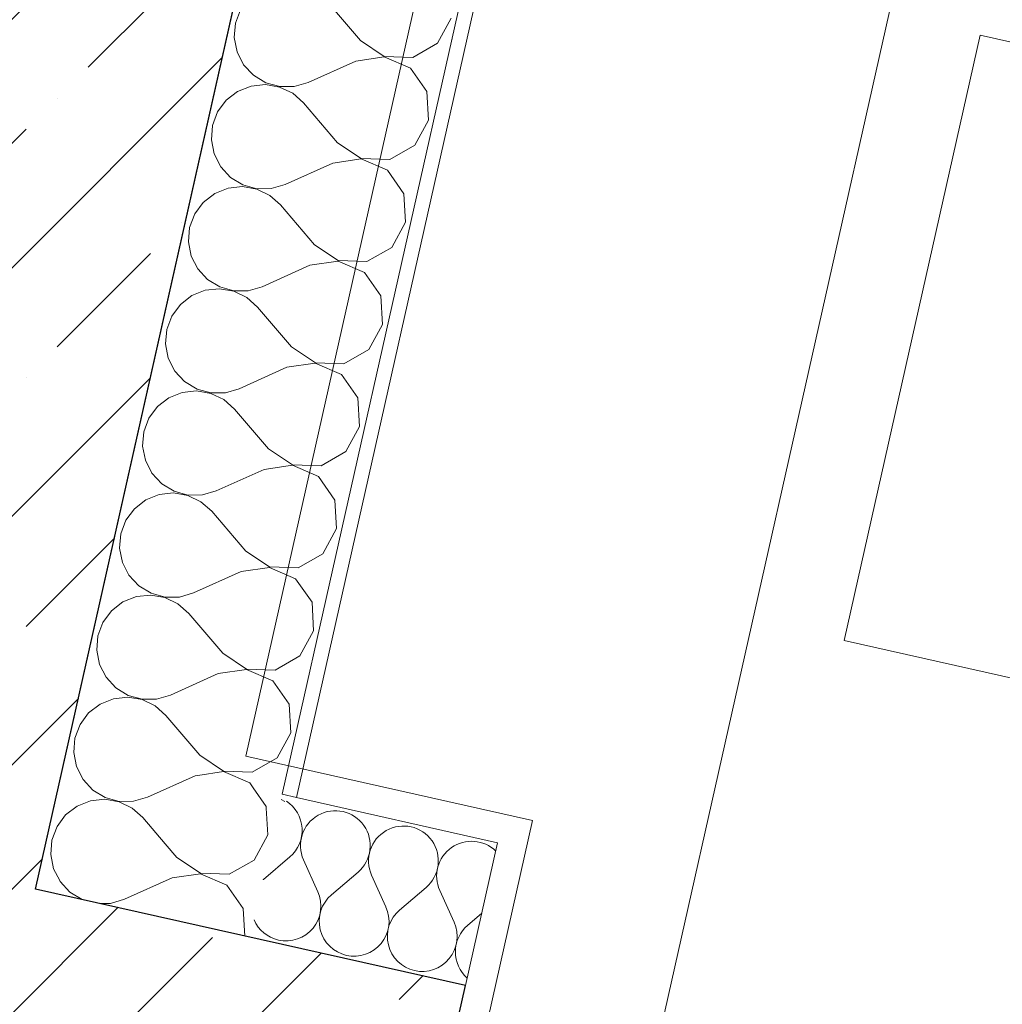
# Model space of a CAD drawing. Header units: millimetres. Extents: x -7218036 to -6920397, y 6117771 to 6333681.
# Tile 21 of 89: x -7185620 to -7184950, y 6136883 to 6137555. Entities that reach past the tile are written whole.
import ezdxf
from ezdxf.enums import TextEntityAlignment as Align

# ---------------------------------------------------------------- set-up
doc = ezdxf.new("R2010")
doc.units = ezdxf.units.MM
doc.header["$MEASUREMENT"] = 0
doc.linetypes.add('Штрихпунктирная', pattern=[670.277762, 352.777767, -176.388884, 0, -141.111112])
for name, color, linetype in [('S - автостоянка.АР', 7, 'Continuous'), ('АР-Стены_внешние_.АР', 7, 'Continuous'), ('АР-Стены_Перегородки_100_.АР', 7, 'Continuous'), ('АР-Чертеж-Оси_Осевые размеры.АР', 7, 'Continuous'), ('АР-Чертеж-Размеры.АР', 7, 'Continuous')]:
    doc.layers.add(name, color=color, linetype=linetype)
for name, color, linetype, lineweight in [('АР-Отметки высот_новые.АР_Ном._пера__120', 7, 'Continuous', 0), ('АР-Стены_внешние_.АР_Ном._пера__1', 7, 'Continuous', 0), ('АР-Стены_Перегородки_100_.АР_Ном._пера__1', 7, 'Continuous', 15), ('АР-Чертеж-Оси_Осевые размеры.АР_Ном._пера__120', 7, 'Continuous', 0), ('АР-Чертеж-Размеры.АР_Ном._пера__1', 7, 'Continuous', 0)]:
    doc.layers.add(name, color=color, linetype=linetype, lineweight=lineweight)
doc.styles.add('РЎР“Р•РќР•Р\xa0Р\x98Р\xa0_РЎРўР\x98Р›Р¬_1', font='GOST_Common.ttf')
doc.styles.add('РЎР“Р•РќР•Р\xa0Р\x98Р\xa0_РЎРўР\x98Р›Р¬_3', font='GOTHIC.TTF')
doc.dimstyles.new('СГЕНЕРИР_СТИЛЬ__6', dxfattribs={"dimtxt": 150, "dimasz": 190, "dimexe": 0.18, "dimexo": 2000, "dimgap": 0, "dimtad": 1, "dimdec": 0, "dimzin": 0, "dimdsep": 46, "dimtxsty": 'РЎР“Р•РќР•Р\xa0Р\x98Р\xa0_РЎРўР\x98Р›Р¬_1', "dimblk": 'ARROWHEAD_6', "dimblk1": 'ARROWHEAD_6', "dimblk2": 'ARROWHEAD_6', "dimcen": 0.09, "dimclrd": 7, "dimclre": 7, "dimclrt": 7, "dimazin": 0, "dimtfac": 1, "dimtdec": 4, "dimtmove": 0, "dimatfit": 3, "dimfxl": 1, "dimtolj": 1, "dimtzin": 0, "dimarcsym": 0})
pattern_1 = [(45, (-6566190.34, 6562677.8), (-84.852814, 84.852814), []), (45, (-6566232.77, 6562720.22), (-84.852814, 84.852814), [90, -30, 0, -30])]

# ---------------------------------------------------------------- blocks, each defined once
blk = doc.blocks.new('*X195', base_point=(-6566190.34, 6562677.79))
at = {"layer": 'АР-Стены_Перегородки_100_.АР_Ном._пера__1', "color": 7, "linetype": 'Continuous', "lineweight": 0}
for p, q in [((-7185450.9, 6136998.79), (-7185451.92, 6137017.05)), ((-7185512.91, 6136983.44), (-7185520.92, 6136992.82)), ((-7185460.22, 6136981.64), (-7185450.9, 6136998.79)), ((-7185512.91, 6136983.44), (-7185496.67, 6136972.61)), ((-7185477.16, 6136971.95), (-7185460.22, 6136981.64)), ((-7185496.73, 6136972.33), (-7185516.04, 6136969.5)), ((-7185478.81, 6136964.59), (-7185496.73, 6136972.33)), ((-7185496.67, 6136972.61), (-7185477.16, 6136971.95)), ((-7185592.85, 6136967.57), (-7185592.55, 6136966.98)), ((-7185592.55, 6136966.98), (-7185585.85, 6136959.76)), ((-7185516.04, 6136969.5), (-7185548.62, 6136954.85)), ((-7185585.85, 6136959.76), (-7185577.44, 6136954.65)), ((-7185467.64, 6136948.59), (-7185478.81, 6136964.59)), ((-7185565.79, 6136952.03), (-7185558.07, 6136952.09)), ((-7185558.07, 6136952.09), (-7185548.62, 6136954.85)), ((-7185466.59, 6136929.75), (-7185467.64, 6136948.59))]:
    blk.add_line(p, q, dxfattribs=at)
blk = doc.blocks.new('*X196', base_point=(-6566190.34, 6562677.79))
at = {"layer": 'АР-Стены_Перегородки_100_.АР_Ном._пера__1', "color": 7, "linetype": 'Continuous', "lineweight": 0}
for p, q in [((-7185583, 6137058.39), (-7185583.27, 6137055.12)), ((-7185583.27, 6137055.12), (-7185581.37, 6137045.45)), ((-7185581.37, 6137045.45), (-7185576.89, 6137036.67)), ((-7185498.66, 6137039.44), (-7185500.39, 6137039.19)), ((-7185576.89, 6137036.67), (-7185570.19, 6137029.45)), ((-7185500.39, 6137039.19), (-7185532.96, 6137024.54)), ((-7185570.19, 6137029.45), (-7185561.77, 6137024.33)), ((-7185451.99, 6137018.28), (-7185460.83, 6137030.95)), ((-7185571.85, 6137022.09), (-7185580.99, 6137018.43)), ((-7185562.05, 6137023.12), (-7185571.85, 6137022.09)), ((-7185552.34, 6137021.43), (-7185562.05, 6137023.12)), ((-7185561.77, 6137024.33), (-7185552.27, 6137021.71)), ((-7185543.46, 6137017.15), (-7185552.34, 6137021.43)), ((-7185552.27, 6137021.71), (-7185542.42, 6137021.78)), ((-7185542.42, 6137021.78), (-7185532.96, 6137024.54)), ((-7185580.99, 6137018.43), (-7185588.79, 6137012.4)), ((-7185536.09, 6137010.6), (-7185543.46, 6137017.15)), ((-7185451.92, 6137017.05), (-7185451.99, 6137018.28)), ((-7185588.79, 6137012.4), (-7185594.64, 6137004.47)), ((-7185520.92, 6136992.82), (-7185536.09, 6137010.6)), ((-7185594.64, 6137004.47), (-7185598.11, 6136995.25)), ((-7185598.11, 6136995.25), (-7185598.92, 6136985.43)), ((-7185598.92, 6136985.43), (-7185597.02, 6136975.76)), ((-7185597.02, 6136975.76), (-7185592.85, 6136967.57))]:
    blk.add_line(p, q, dxfattribs=at)
blk = doc.blocks.new('*X197', base_point=(-6566190.34, 6562677.79))
at = {"layer": 'АР-Стены_Перегородки_100_.АР_Ном._пера__1', "color": 7, "linetype": 'Continuous', "lineweight": 0}
for p, q in [((-7185387.69, 6137540.98), (-7185410.87, 6137568.14)), ((-7185469.42, 6137562.01), (-7185472.89, 6137552.79)), ((-7185472.89, 6137552.79), (-7185473.7, 6137542.97)), ((-7185334.99, 6137539.18), (-7185325.68, 6137556.33)), ((-7185473.7, 6137542.97), (-7185471.8, 6137533.3)), ((-7185387.69, 6137540.98), (-7185371.45, 6137530.15)), ((-7185351.94, 6137529.49), (-7185334.99, 6137539.18)), ((-7185471.8, 6137533.3), (-7185467.33, 6137524.52)), ((-7185371.45, 6137530.15), (-7185351.94, 6137529.49)), ((-7185467.33, 6137524.52), (-7185460.62, 6137517.3)), ((-7185390.82, 6137527.04), (-7185423.39, 6137512.39)), ((-7185371.51, 6137529.87), (-7185390.82, 6137527.04)), ((-7185353.59, 6137522.13), (-7185371.51, 6137529.87)), ((-7185460.62, 6137517.3), (-7185452.2, 6137512.18)), ((-7185342.42, 6137506.13), (-7185353.59, 6137522.13)), ((-7185462.28, 6137509.94), (-7185471.42, 6137506.27)), ((-7185452.48, 6137510.96), (-7185462.28, 6137509.94)), ((-7185442.77, 6137509.27), (-7185452.48, 6137510.96)), ((-7185452.2, 6137512.18), (-7185442.71, 6137509.55)), ((-7185432.85, 6137509.63), (-7185423.39, 6137512.39)), ((-7185471.42, 6137506.27), (-7185479.22, 6137500.25)), ((-7185433.89, 6137504.99), (-7185442.77, 6137509.27)), ((-7185442.71, 6137509.55), (-7185432.85, 6137509.63)), ((-7185426.52, 6137498.45), (-7185433.89, 6137504.99)), ((-7185341.33, 6137486.64), (-7185342.42, 6137506.13)), ((-7185479.22, 6137500.25), (-7185485.07, 6137492.32)), ((-7185403.34, 6137471.28), (-7185426.52, 6137498.45)), ((-7185485.07, 6137492.32), (-7185488.54, 6137483.1)), ((-7185488.54, 6137483.1), (-7185489.35, 6137473.28)), ((-7185350.65, 6137469.49), (-7185341.33, 6137486.64)), ((-7185489.35, 6137473.28), (-7185487.45, 6137463.61)), ((-7185403.34, 6137471.28), (-7185387.1, 6137460.46)), ((-7185487.45, 6137463.61), (-7185482.98, 6137454.83)), ((-7185367.59, 6137459.8), (-7185350.65, 6137469.49)), ((-7185406.47, 6137457.34), (-7185439.05, 6137442.7)), ((-7185387.16, 6137460.18), (-7185406.47, 6137457.34)), ((-7185369.24, 6137452.44), (-7185387.16, 6137460.18)), ((-7185387.1, 6137460.46), (-7185367.59, 6137459.8)), ((-7185482.98, 6137454.83), (-7185476.28, 6137447.6)), ((-7185358.07, 6137436.43), (-7185369.24, 6137452.44)), ((-7185476.28, 6137447.6), (-7185467.86, 6137442.49)), ((-7185448.5, 6137439.94), (-7185439.05, 6137442.7)), ((-7185487.08, 6137436.58), (-7185494.87, 6137430.56)), ((-7185477.93, 6137440.25), (-7185487.08, 6137436.58)), ((-7185468.13, 6137441.27), (-7185477.93, 6137440.25)), ((-7185458.42, 6137439.58), (-7185468.13, 6137441.27)), ((-7185467.86, 6137442.49), (-7185458.36, 6137439.86)), ((-7185449.55, 6137435.3), (-7185458.42, 6137439.58)), ((-7185458.36, 6137439.86), (-7185448.5, 6137439.94)), ((-7185356.98, 6137416.95), (-7185358.07, 6137436.43)), ((-7185494.87, 6137430.56), (-7185500.73, 6137422.63)), ((-7185442.18, 6137428.76), (-7185449.55, 6137435.3)), ((-7185500.73, 6137422.63), (-7185504.19, 6137413.4)), ((-7185419, 6137401.59), (-7185442.18, 6137428.76)), ((-7185366.3, 6137399.79), (-7185356.98, 6137416.95)), ((-7185504.19, 6137413.4), (-7185505, 6137403.58)), ((-7185505, 6137403.58), (-7185503.1, 6137393.92)), ((-7185419, 6137401.59), (-7185402.75, 6137390.77)), ((-7185383.24, 6137390.1), (-7185366.3, 6137399.79)), ((-7185503.1, 6137393.92), (-7185498.63, 6137385.14)), ((-7185402.81, 6137390.49), (-7185422.13, 6137387.65)), ((-7185384.9, 6137382.75), (-7185402.81, 6137390.49)), ((-7185402.75, 6137390.77), (-7185383.24, 6137390.1)), ((-7185498.63, 6137385.14), (-7185491.93, 6137377.91)), ((-7185422.13, 6137387.65), (-7185454.7, 6137373.01)), ((-7185373.72, 6137366.74), (-7185384.9, 6137382.75)), ((-7185491.93, 6137377.91), (-7185483.51, 6137372.79)), ((-7185493.58, 6137370.55), (-7185502.73, 6137366.89)), ((-7185483.78, 6137371.58), (-7185493.58, 6137370.55)), ((-7185474.07, 6137369.89), (-7185483.78, 6137371.58)), ((-7185483.51, 6137372.79), (-7185474.01, 6137370.17)), ((-7185465.2, 6137365.61), (-7185474.07, 6137369.89)), ((-7185474.01, 6137370.17), (-7185464.16, 6137370.24)), ((-7185464.16, 6137370.24), (-7185454.7, 6137373.01)), ((-7185502.73, 6137366.89), (-7185510.53, 6137360.86)), ((-7185457.83, 6137359.07), (-7185465.2, 6137365.61)), ((-7185372.63, 6137347.25), (-7185373.72, 6137366.74)), ((-7185510.53, 6137360.86), (-7185516.38, 6137352.94)), ((-7185434.65, 6137331.9), (-7185457.83, 6137359.07)), ((-7185516.38, 6137352.94), (-7185519.84, 6137343.71)), ((-7185519.84, 6137343.71), (-7185520.66, 6137333.89)), ((-7185381.95, 6137330.1), (-7185372.63, 6137347.25)), ((-7185520.66, 6137333.89), (-7185518.75, 6137324.22)), ((-7185434.65, 6137331.9), (-7185418.4, 6137321.08)), ((-7185398.9, 6137320.41), (-7185381.95, 6137330.1)), ((-7185518.75, 6137324.22), (-7185514.28, 6137315.44)), ((-7185514.28, 6137315.44), (-7185507.58, 6137308.22)), ((-7185437.78, 6137317.96), (-7185470.35, 6137303.31)), ((-7185418.47, 6137320.8), (-7185437.78, 6137317.96)), ((-7185400.55, 6137313.05), (-7185418.47, 6137320.8)), ((-7185418.4, 6137321.08), (-7185398.9, 6137320.41)), ((-7185389.38, 6137297.05), (-7185400.55, 6137313.05)), ((-7185499.43, 6137301.89), (-7185509.23, 6137300.86)), ((-7185507.58, 6137308.22), (-7185499.16, 6137303.1)), ((-7185489.73, 6137300.2), (-7185499.43, 6137301.89)), ((-7185499.16, 6137303.1), (-7185489.66, 6137300.48)), ((-7185479.81, 6137300.55), (-7185470.35, 6137303.31)), ((-7185518.38, 6137297.2), (-7185526.18, 6137291.17)), ((-7185509.23, 6137300.86), (-7185518.38, 6137297.2)), ((-7185480.85, 6137295.92), (-7185489.73, 6137300.2)), ((-7185489.66, 6137300.48), (-7185479.81, 6137300.55)), ((-7185473.48, 6137289.37), (-7185480.85, 6137295.92)), ((-7185388.29, 6137277.56), (-7185389.38, 6137297.05)), ((-7185526.18, 6137291.17), (-7185532.03, 6137283.24)), ((-7185450.3, 6137262.21), (-7185473.48, 6137289.37)), ((-7185532.03, 6137283.24), (-7185535.5, 6137274.02)), ((-7185397.6, 6137260.41), (-7185388.29, 6137277.56)), ((-7185535.5, 6137274.02), (-7185536.31, 6137264.2)), ((-7185536.31, 6137264.2), (-7185534.41, 6137254.53)), ((-7185450.3, 6137262.21), (-7185434.06, 6137251.38)), ((-7185534.41, 6137254.53), (-7185529.94, 6137245.75)), ((-7185414.55, 6137250.72), (-7185397.6, 6137260.41)), ((-7185453.43, 6137248.27), (-7185486, 6137233.62)), ((-7185434.12, 6137251.1), (-7185453.43, 6137248.27)), ((-7185416.2, 6137243.36), (-7185434.12, 6137251.1)), ((-7185434.06, 6137251.38), (-7185414.55, 6137250.72)), ((-7185529.94, 6137245.75), (-7185523.23, 6137238.53)), ((-7185405.03, 6137227.36), (-7185416.2, 6137243.36)), ((-7185523.23, 6137238.53), (-7185514.81, 6137233.41)), ((-7185524.89, 6137231.17), (-7185534.03, 6137227.5)), ((-7185515.09, 6137232.19), (-7185524.89, 6137231.17)), ((-7185505.38, 6137230.5), (-7185515.09, 6137232.19)), ((-7185514.81, 6137233.41), (-7185505.32, 6137230.79)), ((-7185496.5, 6137226.22), (-7185505.38, 6137230.5)), ((-7185505.32, 6137230.79), (-7185495.46, 6137230.86)), ((-7185495.46, 6137230.86), (-7185486, 6137233.62)), ((-7185541.83, 6137221.48), (-7185547.68, 6137213.55)), ((-7185534.03, 6137227.5), (-7185541.83, 6137221.48)), ((-7185489.13, 6137219.68), (-7185496.5, 6137226.22)), ((-7185403.94, 6137207.87), (-7185405.03, 6137227.36)), ((-7185465.95, 6137192.51), (-7185489.13, 6137219.68)), ((-7185547.68, 6137213.55), (-7185551.15, 6137204.33)), ((-7185413.26, 6137190.72), (-7185403.94, 6137207.87)), ((-7185551.15, 6137204.33), (-7185551.96, 6137194.51)), ((-7185551.96, 6137194.51), (-7185550.06, 6137184.84)), ((-7185465.95, 6137192.51), (-7185449.71, 6137181.69)), ((-7185430.2, 6137181.03), (-7185413.26, 6137190.72)), ((-7185550.06, 6137184.84), (-7185545.59, 6137176.06)), ((-7185449.77, 6137181.41), (-7185469.08, 6137178.57)), ((-7185431.85, 6137173.67), (-7185449.77, 6137181.41)), ((-7185449.71, 6137181.69), (-7185430.2, 6137181.03)), ((-7185545.59, 6137176.06), (-7185538.89, 6137168.83)), ((-7185469.08, 6137178.57), (-7185501.66, 6137163.93)), ((-7185538.89, 6137168.83), (-7185530.47, 6137163.72)), ((-7185420.68, 6137157.66), (-7185431.85, 6137173.67)), ((-7185540.54, 6137161.48), (-7185549.69, 6137157.81)), ((-7185530.74, 6137162.5), (-7185540.54, 6137161.48)), ((-7185521.03, 6137160.81), (-7185530.74, 6137162.5)), ((-7185530.47, 6137163.72), (-7185520.97, 6137161.09)), ((-7185512.16, 6137156.53), (-7185521.03, 6137160.81)), ((-7185520.97, 6137161.09), (-7185511.12, 6137161.17)), ((-7185511.12, 6137161.17), (-7185501.66, 6137163.93)), ((-7185549.69, 6137157.81), (-7185557.48, 6137151.79)), ((-7185504.79, 6137149.99), (-7185512.16, 6137156.53)), ((-7185419.59, 6137138.18), (-7185420.68, 6137157.66)), ((-7185557.48, 6137151.79), (-7185563.34, 6137143.86)), ((-7185481.61, 6137122.82), (-7185504.79, 6137149.99)), ((-7185563.34, 6137143.86), (-7185566.8, 6137134.63)), ((-7185566.8, 6137134.63), (-7185567.61, 6137124.81)), ((-7185428.91, 6137121.02), (-7185419.59, 6137138.18)), ((-7185567.61, 6137124.81), (-7185565.71, 6137115.15)), ((-7185481.61, 6137122.82), (-7185465.36, 6137112)), ((-7185445.85, 6137111.33), (-7185428.91, 6137121.02)), ((-7185565.71, 6137115.15), (-7185561.24, 6137106.37)), ((-7185484.74, 6137108.88), (-7185517.31, 6137094.24)), ((-7185465.42, 6137111.72), (-7185484.74, 6137108.88)), ((-7185447.51, 6137103.98), (-7185465.42, 6137111.72)), ((-7185465.36, 6137112), (-7185445.85, 6137111.33)), ((-7185561.24, 6137106.37), (-7185554.54, 6137099.14)), ((-7185436.33, 6137087.97), (-7185447.51, 6137103.98)), ((-7185554.54, 6137099.14), (-7185546.12, 6137094.02)), ((-7185546.12, 6137094.02), (-7185536.62, 6137091.4)), ((-7185526.77, 6137091.47), (-7185517.31, 6137094.24)), ((-7185565.34, 6137088.12), (-7185573.14, 6137082.09)), ((-7185556.19, 6137091.78), (-7185565.34, 6137088.12)), ((-7185546.39, 6137092.81), (-7185556.19, 6137091.78)), ((-7185536.68, 6137091.12), (-7185546.39, 6137092.81)), ((-7185527.81, 6137086.84), (-7185536.68, 6137091.12)), ((-7185536.62, 6137091.4), (-7185526.77, 6137091.47)), ((-7185520.44, 6137080.3), (-7185527.81, 6137086.84)), ((-7185435.24, 6137068.48), (-7185436.33, 6137087.97)), ((-7185573.14, 6137082.09), (-7185578.99, 6137074.17)), ((-7185497.26, 6137053.13), (-7185520.44, 6137080.3)), ((-7185578.99, 6137074.17), (-7185582.46, 6137064.94)), ((-7185444.56, 6137051.33), (-7185435.24, 6137068.48)), ((-7185582.46, 6137064.94), (-7185583, 6137058.39)), ((-7185497.26, 6137053.13), (-7185481.01, 6137042.31)), ((-7185461.51, 6137041.64), (-7185444.56, 6137051.33)), ((-7185481.08, 6137042.03), (-7185498.66, 6137039.44)), ((-7185463.16, 6137034.28), (-7185481.08, 6137042.03)), ((-7185481.01, 6137042.31), (-7185461.51, 6137041.64)), ((-7185460.83, 6137030.95), (-7185463.16, 6137034.28))]:
    blk.add_line(p, q, dxfattribs=at)
blk = doc.blocks.new('Стена_83_5', base_point=(-7185520.27, 6136993.05))
at = {"layer": 'АР-Стены_Перегородки_100_.АР', "linetype": 'Continuous', "lineweight": 0, "true_color": 0x000000}
h = blk.add_hatch(dxfattribs=at)
h.set_pattern_fill('ШТУКАТУРКА__ГИПС_01_0005', color=18, style=0, pattern_type=2)
h.set_pattern_definition([(45, (-6566190.34, 6563027.8), (-111.369318, 111.369318), [0, -105, 0, -157.5]), (110, (-6565840.34, 6563027.8), (148.001588, 53.868173), [0, -77, 0, -133])])
h.paths.add_polyline_path([(-7185431.26, 6137024.31), (-7184971.06, 6139073.3), (-7184980.82, 6139075.5), (-7185441.01, 6137026.5)])
at = {"layer": 'АР-Стены_внешние_.АР_Ном._пера__1', "color": 7, "linetype": 'Continuous', "lineweight": 0, "flags": 128}
blk.add_lwpolyline([(-7185609.28, 6136961.8), (-7185462.93, 6136928.93)], dxfattribs=at)
at = {"layer": 'АР-Стены_Перегородки_100_.АР_Ном._пера__1', "color": 7, "linetype": 'Continuous', "lineweight": 0}
for q in [(-7184980.82, 6139075.5), (-7185431.26, 6137024.31)]:
    blk.add_line((-7185441.01, 6137026.5), q, dxfattribs=at)
at = {"layer": 'АР-Стены_Перегородки_100_.АР_Ном._пера__1', "color": 7, "linetype": 'Continuous', "lineweight": 0, "flags": 128}
for points in [[(-7185127.17, 6139108.37), (-7185609.28, 6136961.8)], [(-7185431.26, 6137024.31), (-7184971.06, 6139073.3)]]:
    blk.add_lwpolyline(points, dxfattribs=at)
at = {"layer": 'АР-Стены_Перегородки_100_.АР', "color": 7, "lineweight": 0}
for name in ['*X197', '*X196', '*X195']:
    blk.add_blockref(name, (-6566190.34, 6562677.79), dxfattribs=at)
blk = doc.blocks.new('*X207', base_point=(-6566190.34, 6562677.79))
at = {"layer": 'АР-Стены_внешние_.АР_Ном._пера__1', "color": 7, "linetype": 'Continuous', "lineweight": 0}
blk.add_line((-7185439.24, 6137021.5), (-7185441.82, 6137022.9), dxfattribs=at)
blk = doc.blocks.new('*X208', base_point=(-6566190.34, 6562677.79))
at = {"layer": 'АР-Стены_внешние_.АР_Ном._пера__1', "color": 7, "linetype": 'Continuous', "lineweight": 0}
for p, q in [((-7185435.78, 6136983.84), (-7185453.89, 6136968.38)), ((-7185426.48, 6136981.75), (-7185416.72, 6136960.03)), ((-7185389.31, 6136973.4), (-7185407.43, 6136957.95)), ((-7185380.02, 6136971.31), (-7185370.26, 6136949.6)), ((-7185342.85, 6136962.97), (-7185360.96, 6136947.51)), ((-7185333.56, 6136960.88), (-7185323.79, 6136939.16)), ((-7185304.87, 6136945.3), (-7185314.5, 6136937.08))]:
    blk.add_line(p, q, dxfattribs=at)
for centre, start, end in [((-7185451.23, 6137001.95), 310.47183, 56.79749), ((-7185404.77, 6136991.51), 310.47183, 204.21162), ((-7185358.31, 6136981.08), 310.47183, 204.21162), ((-7185311.84, 6136970.64), 46.06861, 204.21162), ((-7185438.43, 6136950.27), 130.47183, 131.1763), ((-7185438.43, 6136950.27), 257.34172, 24.21162), ((-7185391.97, 6136939.83), 130.47183, 257.34172), ((-7185391.97, 6136939.83), 257.34172, 24.21162), ((-7185345.51, 6136929.4), 130.47183, 257.34172), ((-7185438.43, 6136950.27), 203.50693, 257.34172), ((-7185345.51, 6136929.4), 257.34172, 24.21162), ((-7185299.05, 6136918.96), 130.47183, 228.59871)]:
    blk.add_arc(centre, 23.81, start, end, dxfattribs=at)
blk = doc.blocks.new('Стена_90_5', base_point=(-7185520.27, 6136993.05))
at = {"layer": 'АР-Стены_внешние_.АР_Ном._пера__1', "color": 7, "linetype": 'Continuous', "lineweight": 0, "flags": 128}
for points in [[(-7185294.05, 6136993.49), (-7185431.26, 6137024.31)], [(-7185294.05, 6136993.49), (-7185315.96, 6136895.92)], [(-7185462.93, 6136928.93), (-7185315.96, 6136895.92)]]:
    blk.add_lwpolyline(points, dxfattribs=at)
at = {"layer": 'АР-Стены_Перегородки_100_.АР_Ном._пера__1', "color": 7, "linetype": 'Continuous', "lineweight": 0}
blk.add_line((-7185441.01, 6137026.5), (-7185431.26, 6137024.31), dxfattribs=at)
at = {"layer": 'АР-Стены_внешние_.АР', "color": 7, "lineweight": 0}
for name in ['*X208', '*X207']:
    blk.add_blockref(name, (-6566190.34, 6562677.79), dxfattribs=at)
blk = doc.blocks.new('*X365', base_point=(-6566190.34, 6562677.79))
at = {"layer": 'АР-Стены_внешние_.АР_Ном._пера__1', "color": 7, "linetype": 'Continuous', "lineweight": 0}
for p, q in [((-7185890.92, 6136759.7), (-7185899.7, 6136755.23)), ((-7185881.25, 6136761.6), (-7185890.92, 6136759.7)), ((-7185871.43, 6136760.79), (-7185881.25, 6136761.6)), ((-7185862.21, 6136757.32), (-7185871.43, 6136760.79)), ((-7185854.28, 6136751.47), (-7185862.21, 6136757.32)), ((-7185899.7, 6136755.23), (-7185906.93, 6136748.53)), ((-7185848.26, 6136743.67), (-7185854.28, 6136751.47)), ((-7185913.26, 6136740.38), (-7185913.89, 6136746.4)), ((-7185906.93, 6136748.53), (-7185912.04, 6136740.11)), ((-7185821.23, 6136744.05), (-7185830.01, 6136739.57)), ((-7185811.56, 6136745.95), (-7185821.23, 6136744.05)), ((-7185801.74, 6136745.14), (-7185811.56, 6136745.95)), ((-7185792.52, 6136741.67), (-7185801.74, 6136745.14)), ((-7185914.95, 6136730.67), (-7185913.26, 6136740.38)), ((-7185912.04, 6136740.11), (-7185914.67, 6136730.61)), ((-7185844.59, 6136734.53), (-7185848.26, 6136743.67)), ((-7185830.01, 6136739.57), (-7185837.23, 6136732.87)), ((-7185790.3, 6136740.03), (-7185792.52, 6136741.67)), ((-7185919.23, 6136721.79), (-7185914.95, 6136730.67)), ((-7185914.67, 6136730.61), (-7185914.59, 6136720.75)), ((-7185843.57, 6136724.73), (-7185844.59, 6136734.53)), ((-7185837.23, 6136732.87), (-7185842.35, 6136724.45)), ((-7185845.26, 6136715.02), (-7185843.57, 6136724.73)), ((-7185842.35, 6136724.45), (-7185844.97, 6136714.95)), ((-7185919.48, 6136721.51), (-7185919.23, 6136721.79)), ((-7185914.59, 6136720.75), (-7185911.83, 6136711.3)), ((-7185897.18, 6136678.72), (-7185911.83, 6136711.3)), ((-7185849.54, 6136706.14), (-7185845.26, 6136715.02)), ((-7185844.97, 6136714.95), (-7185844.9, 6136705.1)), ((-7185856.08, 6136698.77), (-7185849.54, 6136706.14)), ((-7185844.9, 6136705.1), (-7185842.14, 6136695.64)), ((-7185883.25, 6136675.59), (-7185856.08, 6136698.77)), ((-7185836.6, 6136683.32), (-7185842.14, 6136695.64)), ((-7185894.35, 6136659.41), (-7185897.18, 6136678.72)), ((-7185883.25, 6136675.59), (-7185894.07, 6136659.35)), ((-7185902.09, 6136641.49), (-7185894.35, 6136659.41)), ((-7185894.07, 6136659.35), (-7185894.73, 6136639.84)), ((-7185918.1, 6136630.32), (-7185902.09, 6136641.49)), ((-7185894.73, 6136639.84), (-7185885.4, 6136623.52)), ((-7185939.92, 6136630.5), (-7185937.58, 6136629.23)), ((-7185937.58, 6136629.23), (-7185918.1, 6136630.32))]:
    blk.add_line(p, q, dxfattribs=at)
blk = doc.blocks.new('*X366', base_point=(-6566190.34, 6562677.79))
at = {"layer": 'АР-Стены_внешние_.АР_Ном._пера__1', "color": 7, "linetype": 'Continuous', "lineweight": 0}
for p, q in [((-7185784.59, 6136735.82), (-7185790.3, 6136740.03)), ((-7185778.56, 6136728.02), (-7185784.59, 6136735.82)), ((-7185741.87, 6136730.3), (-7185751.54, 6136728.39)), ((-7185732.05, 6136729.48), (-7185741.87, 6136730.3)), ((-7185774.9, 6136718.87), (-7185778.56, 6136728.02)), ((-7185760.32, 6136723.92), (-7185767.54, 6136717.22)), ((-7185751.54, 6136728.39), (-7185760.32, 6136723.92)), ((-7185722.82, 6136726.02), (-7185732.05, 6136729.48)), ((-7185714.9, 6136720.16), (-7185722.82, 6136726.02)), ((-7185773.87, 6136709.07), (-7185774.9, 6136718.87)), ((-7185767.54, 6136717.22), (-7185772.66, 6136708.8)), ((-7185708.87, 6136712.37), (-7185714.9, 6136720.16)), ((-7185705.21, 6136703.22), (-7185708.87, 6136712.37)), ((-7185681.84, 6136712.74), (-7185690.62, 6136708.27)), ((-7185672.18, 6136714.64), (-7185681.84, 6136712.74)), ((-7185662.35, 6136713.83), (-7185672.18, 6136714.64)), ((-7185653.13, 6136710.37), (-7185662.35, 6136713.83)), ((-7185645.2, 6136704.51), (-7185653.13, 6136710.37)), ((-7185775.56, 6136699.37), (-7185773.87, 6136709.07)), ((-7185772.66, 6136708.8), (-7185775.28, 6136699.3)), ((-7185690.62, 6136708.27), (-7185697.85, 6136701.57)), ((-7185639.18, 6136696.71), (-7185645.2, 6136704.51)), ((-7185779.84, 6136690.49), (-7185775.56, 6136699.37)), ((-7185775.28, 6136699.3), (-7185775.21, 6136689.45)), ((-7185704.18, 6136693.42), (-7185705.21, 6136703.22)), ((-7185697.85, 6136701.57), (-7185702.97, 6136693.15)), ((-7185635.51, 6136687.57), (-7185639.18, 6136696.71)), ((-7185612.15, 6136697.09), (-7185620.93, 6136692.62)), ((-7185602.48, 6136698.99), (-7185612.15, 6136697.09)), ((-7185592.66, 6136698.18), (-7185602.48, 6136698.99)), ((-7185583.44, 6136694.71), (-7185592.66, 6136698.18)), ((-7185786.38, 6136683.12), (-7185779.84, 6136690.49)), ((-7185705.87, 6136683.71), (-7185704.18, 6136693.42)), ((-7185702.97, 6136693.15), (-7185705.59, 6136683.65)), ((-7185620.93, 6136692.62), (-7185628.16, 6136685.92)), ((-7185575.51, 6136688.86), (-7185583.44, 6136694.71)), ((-7185827.49, 6136663.07), (-7185836.6, 6136683.32)), ((-7185775.21, 6136689.45), (-7185772.45, 6136679.99)), ((-7185710.15, 6136674.84), (-7185705.87, 6136683.71)), ((-7185705.59, 6136683.65), (-7185705.52, 6136673.8)), ((-7185634.49, 6136677.77), (-7185635.51, 6136687.57)), ((-7185628.16, 6136685.92), (-7185633.27, 6136677.5)), ((-7185569.49, 6136681.06), (-7185575.51, 6136688.86)), ((-7185532.79, 6136683.34), (-7185542.46, 6136681.44)), ((-7185522.97, 6136682.53), (-7185532.79, 6136683.34)), ((-7185813.55, 6136659.94), (-7185786.38, 6136683.12)), ((-7185757.8, 6136647.42), (-7185772.45, 6136679.99)), ((-7185636.18, 6136668.06), (-7185634.49, 6136677.77)), ((-7185633.27, 6136677.5), (-7185635.9, 6136668)), ((-7185565.82, 6136671.92), (-7185569.49, 6136681.06)), ((-7185551.24, 6136676.96), (-7185558.46, 6136670.26)), ((-7185542.46, 6136681.44), (-7185551.24, 6136676.96)), ((-7185513.75, 6136679.06), (-7185522.97, 6136682.53)), ((-7185505.82, 6136673.21), (-7185513.75, 6136679.06)), ((-7185716.69, 6136667.47), (-7185710.15, 6136674.84)), ((-7185705.52, 6136673.8), (-7185702.75, 6136664.34)), ((-7185564.8, 6136662.12), (-7185565.82, 6136671.92)), ((-7185558.46, 6136670.26), (-7185563.58, 6136661.84)), ((-7185499.79, 6136665.41), (-7185505.82, 6136673.21)), ((-7185824.66, 6136643.76), (-7185827.49, 6136663.07)), ((-7185743.86, 6136644.29), (-7185716.69, 6136667.47)), ((-7185688.11, 6136631.76), (-7185702.75, 6136664.34)), ((-7185640.46, 6136659.18), (-7185636.18, 6136668.06)), ((-7185635.9, 6136668), (-7185635.82, 6136658.14)), ((-7185496.13, 6136656.26), (-7185499.79, 6136665.41)), ((-7185472.77, 6136665.78), (-7185481.55, 6136661.31)), ((-7185463.1, 6136667.69), (-7185472.77, 6136665.78)), ((-7185453.28, 6136666.87), (-7185463.1, 6136667.69)), ((-7185444.05, 6136663.41), (-7185453.28, 6136666.87)), ((-7185436.13, 6136657.55), (-7185444.05, 6136663.41)), ((-7185813.55, 6136659.94), (-7185824.38, 6136643.69)), ((-7185647, 6136651.82), (-7185640.46, 6136659.18)), ((-7185635.82, 6136658.14), (-7185633.06, 6136648.68)), ((-7185566.49, 6136652.41), (-7185564.8, 6136662.12)), ((-7185563.58, 6136661.84), (-7185566.2, 6136652.34)), ((-7185481.55, 6136661.31), (-7185488.77, 6136654.61)), ((-7185430.1, 6136649.76), (-7185436.13, 6136657.55)), ((-7185674.17, 6136628.63), (-7185647, 6136651.82)), ((-7185570.77, 6136643.53), (-7185566.49, 6136652.41)), ((-7185566.2, 6136652.34), (-7185566.13, 6136642.49)), ((-7185495.1, 6136646.46), (-7185496.13, 6136656.26)), ((-7185488.77, 6136654.61), (-7185493.89, 6136646.19)), ((-7185426.44, 6136640.61), (-7185430.1, 6136649.76)), ((-7185403.07, 6136650.13), (-7185411.85, 6136645.66)), ((-7185393.41, 6136652.03), (-7185403.07, 6136650.13)), ((-7185383.59, 6136651.22), (-7185393.41, 6136652.03)), ((-7185374.36, 6136647.76), (-7185383.59, 6136651.22)), ((-7185832.4, 6136625.84), (-7185824.66, 6136643.76)), ((-7185824.38, 6136643.69), (-7185825.04, 6136624.19)), ((-7185754.96, 6136628.11), (-7185757.8, 6136647.42)), ((-7185743.86, 6136644.29), (-7185754.68, 6136628.04)), ((-7185618.41, 6136616.11), (-7185633.06, 6136648.68)), ((-7185577.31, 6136636.16), (-7185570.77, 6136643.53)), ((-7185496.79, 6136636.76), (-7185495.1, 6136646.46)), ((-7185493.89, 6136646.19), (-7185496.51, 6136636.69)), ((-7185411.85, 6136645.66), (-7185419.08, 6136638.96)), ((-7185372.07, 6136646.07), (-7185374.36, 6136647.76)), ((-7185566.13, 6136642.49), (-7185563.37, 6136633.03)), ((-7185501.07, 6136627.88), (-7185496.79, 6136636.76)), ((-7185496.51, 6136636.69), (-7185496.44, 6136626.84)), ((-7185425.41, 6136630.81), (-7185426.44, 6136640.61)), ((-7185419.08, 6136638.96), (-7185424.2, 6136630.54)), ((-7185685.27, 6136612.45), (-7185688.11, 6136631.76)), ((-7185604.48, 6136612.98), (-7185577.31, 6136636.16)), ((-7185548.72, 6136600.46), (-7185563.37, 6136633.03)), ((-7185427.1, 6136621.1), (-7185425.41, 6136630.81)), ((-7185424.2, 6136630.54), (-7185426.82, 6136621.04)), ((-7185885.4, 6136623.52), (-7185885.04, 6136622.9)), ((-7185885.04, 6136622.9), (-7185867.89, 6136613.58)), ((-7185848.4, 6136614.67), (-7185832.4, 6136625.84)), ((-7185825.04, 6136624.19), (-7185815.35, 6136607.24)), ((-7185762.71, 6136610.19), (-7185754.96, 6136628.11)), ((-7185754.68, 6136628.04), (-7185755.35, 6136608.53)), ((-7185674.17, 6136628.63), (-7185684.99, 6136612.39)), ((-7185507.62, 6136620.51), (-7185501.07, 6136627.88)), ((-7185496.44, 6136626.84), (-7185493.68, 6136617.38)), ((-7185615.58, 6136596.8), (-7185618.41, 6136616.11)), ((-7185534.78, 6136597.33), (-7185507.62, 6136620.51)), ((-7185479.03, 6136584.81), (-7185493.68, 6136617.38)), ((-7185431.38, 6136612.23), (-7185427.1, 6136621.1)), ((-7185426.82, 6136621.04), (-7185426.75, 6136611.19)), ((-7185867.89, 6136613.58), (-7185848.4, 6136614.67)), ((-7185778.71, 6136599.01), (-7185762.71, 6136610.19)), ((-7185693.01, 6136594.53), (-7185685.27, 6136612.45)), ((-7185684.99, 6136612.39), (-7185685.65, 6136592.88)), ((-7185604.48, 6136612.98), (-7185615.3, 6136596.74)), ((-7185437.92, 6136604.86), (-7185431.38, 6136612.23)), ((-7185426.75, 6136611.19), (-7185423.98, 6136601.73)), ((-7185815.35, 6136607.24), (-7185798.2, 6136597.92)), ((-7185755.35, 6136608.53), (-7185745.66, 6136591.59)), ((-7185465.09, 6136581.68), (-7185437.92, 6136604.86)), ((-7185798.2, 6136597.92), (-7185778.71, 6136599.01)), ((-7185623.32, 6136578.88), (-7185615.58, 6136596.8)), ((-7185615.3, 6136596.74), (-7185615.96, 6136577.23)), ((-7185545.89, 6136581.15), (-7185548.72, 6136600.46)), ((-7185534.78, 6136597.33), (-7185545.61, 6136581.08)), ((-7185409.34, 6136569.15), (-7185423.98, 6136601.73)), ((-7185745.66, 6136591.59), (-7185728.51, 6136582.27)), ((-7185709.02, 6136583.36), (-7185693.01, 6136594.53)), ((-7185685.65, 6136592.88), (-7185675.96, 6136575.94)), ((-7185728.51, 6136582.27), (-7185709.02, 6136583.36)), ((-7185476.19, 6136565.5), (-7185479.03, 6136584.81)), ((-7185675.96, 6136575.94), (-7185658.81, 6136566.62)), ((-7185639.33, 6136567.71), (-7185623.32, 6136578.88)), ((-7185615.96, 6136577.23), (-7185606.27, 6136560.29)), ((-7185553.63, 6136563.23), (-7185545.89, 6136581.15)), ((-7185545.61, 6136581.08), (-7185546.27, 6136561.58)), ((-7185465.09, 6136581.68), (-7185475.91, 6136565.43)), ((-7185406.5, 6136549.84), (-7185409.34, 6136569.15)), ((-7185395.4, 6136566.02), (-7185388.78, 6136571.67)), ((-7185658.81, 6136566.62), (-7185639.33, 6136567.71)), ((-7185569.63, 6136552.06), (-7185553.63, 6136563.23)), ((-7185483.94, 6136547.58), (-7185476.19, 6136565.5)), ((-7185475.91, 6136565.43), (-7185476.58, 6136545.92)), ((-7185395.4, 6136566.02), (-7185406.22, 6136549.78)), ((-7185606.27, 6136560.29), (-7185589.12, 6136550.97)), ((-7185546.27, 6136561.58), (-7185536.58, 6136544.63)), ((-7185589.12, 6136550.97), (-7185569.63, 6136552.06)), ((-7185414.24, 6136531.92), (-7185406.5, 6136549.84)), ((-7185406.22, 6136549.78), (-7185406.89, 6136530.27)), ((-7185536.58, 6136544.63), (-7185519.43, 6136535.31)), ((-7185499.94, 6136536.4), (-7185483.94, 6136547.58)), ((-7185476.58, 6136545.92), (-7185466.89, 6136528.98)), ((-7185519.43, 6136535.31), (-7185499.94, 6136536.4)), ((-7185466.89, 6136528.98), (-7185449.74, 6136519.66)), ((-7185430.25, 6136520.75), (-7185414.24, 6136531.92)), ((-7185406.89, 6136530.27), (-7185400.56, 6136519.22)), ((-7185449.74, 6136519.66), (-7185430.25, 6136520.75))]:
    blk.add_line(p, q, dxfattribs=at)
blk = doc.blocks.new('Стена_195_5', base_point=(-7185758.64, 6136867.23))
at = {"layer": 'АР-Стены_внешние_.АР', "linetype": 'Continuous', "lineweight": 0, "true_color": 0x000000}
h = blk.add_hatch(dxfattribs=at)
h.set_pattern_fill('ЖЕЛЕЗОБЕТОН__PROJECT__0005', color=18, style=0, pattern_type=2)
h.set_pattern_definition(pattern_1)
h.paths.add_polyline_path([(-7185907.99, 6136772.66), (-7185786.03, 6136745.27), (-7185609.28, 6136961.8), (-7185853.21, 6137016.58)])
h = blk.add_hatch(dxfattribs=at)
h.set_pattern_fill('ЖЕЛЕЗОБЕТОН__PROJECT__0005', color=18, style=0, pattern_type=2)
h.set_pattern_definition(pattern_1)
h.paths.add_polyline_path([(-7185609.28, 6136961.8), (-7185786.03, 6136745.27), (-7185664.07, 6136717.88)])
h = blk.add_hatch(dxfattribs=at)
h.set_pattern_fill('ЖЕЛЕЗОБЕТОН__PROJECT__0005', color=18, style=0, pattern_type=2)
h.set_pattern_definition(pattern_1)
h.paths.add_polyline_path([(-7185664.07, 6136717.88), (-7185370.74, 6136652), (-7185315.96, 6136895.92), (-7185609.28, 6136961.8)])
at = {"layer": 'АР-Стены_внешние_.АР_Ном._пера__1', "color": 7, "linetype": 'Continuous', "lineweight": 30}
for p, q in [((-7185907.99, 6136772.66), (-7185786.03, 6136745.27)), ((-7185786.03, 6136745.27), (-7185664.07, 6136717.88)), ((-7185664.07, 6136717.88), (-7185370.74, 6136652))]:
    blk.add_line(p, q, dxfattribs=at)
at = {"layer": 'АР-Стены_внешние_.АР_Ном._пера__1', "color": 7, "linetype": 'Continuous', "lineweight": 0}
for p, q in [((-7185940.86, 6136626.3), (-7185892.08, 6136615.35)), ((-7185892.08, 6136615.35), (-7185403.61, 6136505.64)), ((-7185958.39, 6136548.25), (-7185948.63, 6136546.06)), ((-7185948.63, 6136546.06), (-7185421.14, 6136427.59))]:
    blk.add_line(p, q, dxfattribs=at)
at = {"layer": 'АР-Стены_внешние_.АР_Ном._пера__1', "color": 7, "linetype": 'Continuous', "lineweight": 30, "flags": 128}
for points in [[(-7185907.99, 6136772.66), (-7185853.21, 6137016.58)], [(-7185315.96, 6136895.92), (-7185609.28, 6136961.8)], [(-7185370.74, 6136652), (-7185315.96, 6136895.92)]]:
    blk.add_lwpolyline(points, dxfattribs=at)
at = {"layer": 'АР-Стены_внешние_.АР_Ном._пера__1', "color": 7, "linetype": 'Continuous', "lineweight": 0, "flags": 128}
for points in [[(-7185940.86, 6136626.3), (-7185907.99, 6136772.66)], [(-7185403.61, 6136505.64), (-7185370.74, 6136652)], [(-7185958.39, 6136548.25), (-7185940.86, 6136626.3)], [(-7185962.77, 6136528.74), (-7185958.39, 6136548.25)], [(-7185962.77, 6136528.74), (-7185425.53, 6136408.07)], [(-7185421.14, 6136427.59), (-7185403.61, 6136505.64)], [(-7185425.53, 6136408.07), (-7185421.14, 6136427.59)]]:
    blk.add_lwpolyline(points, dxfattribs=at)
at = {"layer": 'АР-Стены_внешние_.АР', "color": 7, "lineweight": 0}
for name in ['*X365', '*X366']:
    blk.add_blockref(name, (-6566190.34, 6562677.79), dxfattribs=at)
blk = doc.blocks.new('*D696', base_point=(-6566190.34, 6562677.79))
at = {"layer": 'АР-Чертеж-Размеры.АР_Ном._пера__1', "color": 7, "linetype": 'Continuous', "lineweight": 0, "transparency": 16777216}
for p, q in [((-7184700.56, 6139012.55), (-7184667.69, 6139158.91)), ((-7184624.91, 6138893.07), (-7184776.22, 6139132.03)), ((-7184517.62, 6138971.46), (-7184883.51, 6139053.64)), ((-7185237.46, 6136622.06), (-7184700.56, 6139012.55)), ((-7185313.11, 6136741.54), (-7185161.8, 6136502.58)), ((-7185054.52, 6136580.97), (-7185420.4, 6136663.15)), ((-7185270.33, 6136475.71), (-7185237.46, 6136622.06))]:
    blk.add_line(p, q, dxfattribs=at)
at = {"layer": 'АР-Чертеж-Размеры.АР_Ном._пера__1', "color": 7, "lineweight": 0, "transparency": 16777216, "insert": (-7185052.2, 6137583.83), "char_height": 150, "attachment_point": 7, "rotation": 77.34161, "style": 'РЎР“Р•РќР•Р\xa0Р\x98Р\xa0_РЎРўР\x98Р›Р¬_1'}
blk.add_mtext('\\A1;{\\pql;\\fGOST Common|b0|i0|c204|p0;\\W1.000000;2\xa0450}', dxfattribs=at)
blk = doc.blocks.new('ARROWHEAD_6')
at = {"color": 0, "linetype": 'Continuous', "lineweight": 0}
for p, q in [((-0.5, -0.5), (0.5, 0.5)), ((0, 0), (-1, 0))]:
    blk.add_line(p, q, dxfattribs=at)
blk = doc.blocks.new('Стена_251_5', base_point=(-7185758.64, 6136867.23))
at = {"layer": 'АР-Стены_внешние_.АР', "linetype": 'Continuous', "lineweight": 0, "true_color": 0x000000}
h = blk.add_hatch(dxfattribs=at)
h.set_pattern_fill('ЖЕЛЕЗОБЕТОН__PROJECT__0005', color=18, style=0, pattern_type=2)
h.set_pattern_definition(pattern_1)
h.paths.add_polyline_path([(-7185609.28, 6136961.8), (-7183936.37, 6144410.33), (-7184180.29, 6144465.11), (-7185853.21, 6137016.58)])
at = {"layer": 'АР-Стены_внешние_.АР_Ном._пера__1', "color": 7, "linetype": 'Continuous', "lineweight": 30, "flags": 128}
blk.add_lwpolyline([(-7185609.28, 6136961.8), (-7183936.37, 6144410.33)], dxfattribs=at)
blk = doc.blocks.new('Стандартный Маркер Сетки[95]_5', base_point=(-7217047.88, 6143970.27))
at = {"layer": 'АР-Чертеж-Оси_Осевые размеры.АР_Ном._пера__120', "color": 7, "linetype": 'Штрихпунктирная', "lineweight": 0}
blk.add_line((-7216072.19, 6143751.13), (-7137130.99, 6126021.36), dxfattribs=at)
at = {"layer": 'АР-Чертеж-Оси_Осевые размеры.АР_Ном._пера__120', "color": 7, "lineweight": 0, "style": 'РЎР“Р•РќР•Р\xa0Р\x98Р\xa0_РЎРўР\x98Р›Р¬_3'}
for tag, p in [('AC_MarkerText_1_0', (-7217465.8, 6144260.91)), ('AC_MarkerText_1_1', (-7135597.52, 6125873.73))]:
    blk.add_attdef(tag, text='', height=350, rotation=347.34172, dxfattribs=at).set_placement(p, align=Align.TOP_CENTER)
blk = doc.blocks.new('Стандартный Маркер Сетки[135]_5', base_point=(-7217047.88, 6143970.27))
at = {"layer": 'АР-Чертеж-Оси_Осевые размеры.АР_Ном._пера__120', "color": 7, "linetype": 'Штрихпунктирная', "lineweight": 0}
blk.add_line((-7216072.19, 6143751.13), (-7137130.99, 6126021.36), dxfattribs=at)
at = {"layer": 'АР-Чертеж-Оси_Осевые размеры.АР_Ном._пера__120', "color": 7, "lineweight": 0, "style": 'РЎР“Р•РќР•Р\xa0Р\x98Р\xa0_РЎРўР\x98Р›Р¬_3'}
for tag, p in [('AC_MarkerText_1_0', (-7217465.8, 6144260.91)), ('AC_MarkerText_1_1', (-7135597.52, 6125873.73))]:
    blk.add_attdef(tag, text='', height=350, rotation=347.34172, dxfattribs=at).set_placement(p, align=Align.TOP_CENTER)
blk = doc.blocks.new('Стандартный Маркер Сетки[138]_5', base_point=(-7217047.88, 6143970.27))
at = {"layer": 'АР-Чертеж-Оси_Осевые размеры.АР_Ном._пера__120', "color": 7, "linetype": 'Штрихпунктирная', "lineweight": 0}
blk.add_line((-7216072.19, 6143751.13), (-7137130.99, 6126021.36), dxfattribs=at)
at = {"layer": 'АР-Чертеж-Оси_Осевые размеры.АР_Ном._пера__120', "color": 7, "lineweight": 0, "style": 'РЎР“Р•РќР•Р\xa0Р\x98Р\xa0_РЎРўР\x98Р›Р¬_3'}
for tag, p in [('AC_MarkerText_1_0', (-7217465.8, 6144260.91)), ('AC_MarkerText_1_1', (-7135597.52, 6125873.73))]:
    blk.add_attdef(tag, text='', height=350, rotation=347.34172, dxfattribs=at).set_placement(p, align=Align.TOP_CENTER)
blk = doc.blocks.new('Стандартный Маркер Сетки[142]_5', base_point=(-7217047.88, 6143970.27))
at = {"layer": 'АР-Чертеж-Оси_Осевые размеры.АР_Ном._пера__120', "color": 7, "linetype": 'Штрихпунктирная', "lineweight": 0}
blk.add_line((-7216072.19, 6143751.13), (-7137130.99, 6126021.36), dxfattribs=at)
at = {"layer": 'АР-Чертеж-Оси_Осевые размеры.АР_Ном._пера__120', "color": 7, "lineweight": 0, "style": 'РЎР“Р•РќР•Р\xa0Р\x98Р\xa0_РЎРўР\x98Р›Р¬_3'}
for tag, p in [('AC_MarkerText_1_0', (-7217465.8, 6144260.91)), ('AC_MarkerText_1_1', (-7135597.52, 6125873.73))]:
    blk.add_attdef(tag, text='', height=350, rotation=347.34172, dxfattribs=at).set_placement(p, align=Align.TOP_CENTER)

msp = doc.modelspace()

# ---------------------------------------------------------------- linework, layer by layer
at = {"layer": 'S - автостоянка.АР', "color": 9, "linetype": 'Continuous', "lineweight": 0, "true_color": 0xaec5d5, "flags": 128}
msp.add_lwpolyline([(-7185014.47, 6139062.56), (-7185465.9, 6137052.59), (-7185270.15, 6137008.62), (-7185350.13, 6136652.49), (-7182569.48, 6136027.97), (-7182515.79, 6136267.02), (-7182038.06, 6138394.07)], close=True, dxfattribs=at)
at = {"layer": 'АР-Отметки высот_новые.АР_Ном._пера__120', "color": 7, "linetype": 'Continuous', "lineweight": 0, "flags": 128}
msp.add_lwpolyline([(-7184964.81, 6137544.69), (-7182815.79, 6137062.03), (-7182908.61, 6136648.79), (-7185057.62, 6137131.45)], close=True, dxfattribs=at)

# ---------------------------------------------------------------- block references
at = {"layer": 'АР-Стены_внешние_.АР', "color": 7, "lineweight": 0}
for name, p in [('Стена_251_5', (-7185758.64, 6136867.23)), ('Стена_90_5', (-7185520.27, 6136993.05)), ('Стена_195_5', (-7185758.64, 6136867.23))]:
    msp.add_blockref(name, p, dxfattribs=at)
at = {"layer": 'АР-Стены_Перегородки_100_.АР', "color": 7, "lineweight": 0}
msp.add_blockref('Стена_83_5', (-7185520.27, 6136993.05), dxfattribs=at)
at = {"layer": 'АР-Чертеж-Оси_Осевые размеры.АР', "color": 8, "linetype": 'Continuous', "lineweight": 15}
for name in ['Стандартный Маркер Сетки[95]_5', 'Стандартный Маркер Сетки[135]_5', 'Стандартный Маркер Сетки[138]_5', 'Стандартный Маркер Сетки[142]_5']:
    msp.add_blockref(name, (-7217047.88, 6143970.27), dxfattribs=at)

# ---------------------------------------------------------------- dimensions: what is measured, and where the dimension line sits
at = {"layer": 'АР-Чертеж-Размеры.АР', "color": 7, "linetype": 'Continuous', "lineweight": 0}
dim = msp.add_linear_dim(base=(-7184700.56, 6139012.55), p1=(-7185370.74, 6136652), p2=(-7185049.11, 6139090.83), angle=77.34161, dimstyle='СГЕНЕРИР_СТИЛЬ__6', dxfattribs=at)
dim.commit()
dim.dimension.update_dxf_attribs({"geometry": '*D696', "text_midpoint": (-7185068.99, 6137851.33), "dimtype": 160, "text_rotation": 77.34161})

doc.saveas('drawing.dxf')
